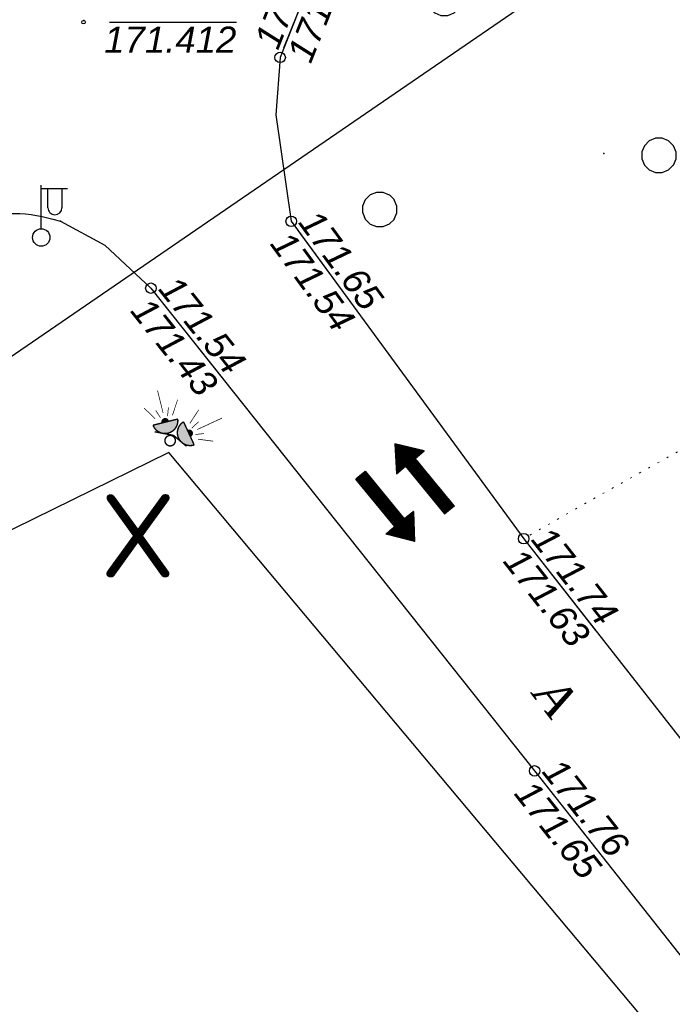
# Model space of a CAD drawing. Header units: metres. Extents: x 2193651 to 2201499, y 493187 to 494493.
# Tile 14 of 76: x 2199683 to 2199720, y 493629 to 493685. Entities that reach past the tile are written whole.
import ezdxf

# ---------------------------------------------------------------- set-up
doc = ezdxf.new("R2010")
doc.units = ezdxf.units.M
doc.set_wipeout_variables(frame=1)
doc.header["$PDSIZE"] = 0.25
doc.linetypes.add('366', pattern=[0.55, 0.05, -0.5])
doc.linetypes.add('IMPORT-GOST2_303 5 _2_', pattern=[24, 20, -1.5, 1, -1.5])
for name, color, linetype, lineweight in [('contur_line', 7, 'Continuous', 20), ('Level 8', 7, 'Continuous', 25), ('КР_Оси', 21, 'IMPORT-GOST2_303 5 _2_', 15)]:
    doc.layers.add(name, color=color, linetype=linetype, lineweight=lineweight)
for name, color, linetype in [('contur_line_road', 7, 'Continuous'), ('net_geo', 7, 'Continuous'), ('relief_point', 7, 'Continuous'), ('z_text_centerline_road', 7, 'Continuous'), ('z_text_net_geo', 7, 'Continuous'), ('z_text_relief_point', 7, 'Continuous'), ('разбив', 7, 'Continuous')]:
    doc.layers.add(name, color=color, linetype=linetype)
doc.layers.add('x_polygon', color=7, linetype='Continuous', true_color=0xffffff)
doc.styles.add('Bm-431', font='timesi.ttf')
doc.styles.add('D-131', font='ariali.ttf')
doc.styles.add('стиль1', font='isocpeur.ttf', dxfattribs={"width": 0.9})
doc.linetypes.add('ограждение2', pattern='A,0.25,-0.1,[132,ltypeshp.shx,S=0.1,R=0,X=-0.1,Y=0],-0.1,1', length=1.45)

# ---------------------------------------------------------------- blocks, each defined once
blk = doc.blocks.new('орпав')
at = {"color": 5}
for p, q in [((264.053, 19461.347), (264.041, 19462.019)), ((264.041, 19462.019), (265.436, 19461.003)), ((264.041, 19462.016), (265.244, 19460.857)), ((264.054, 19462.01), (264.041, 19461.997)), ((264.068, 19462), (264.041, 19461.973)), ((264.041, 19461.992), (265.23, 19460.847)), ((264.081, 19461.99), (264.042, 19461.948)), ((264.095, 19461.979), (264.042, 19461.924)), ((264.042, 19461.968), (265.216, 19460.836)), ((264.042, 19461.944), (265.202, 19460.826)), ((264.042, 19461.92), (265.189, 19460.815)), ((264.109, 19461.969), (264.043, 19461.9)), ((264.123, 19461.959), (264.043, 19461.876)), ((264.043, 19461.896), (265.175, 19460.805)), ((264.043, 19461.872), (265.161, 19460.794)), ((264.137, 19461.949), (264.044, 19461.852)), ((264.151, 19461.939), (264.044, 19461.828)), ((264.044, 19461.847), (265.147, 19460.784)), ((264.165, 19461.929), (264.045, 19461.804)), ((264.179, 19461.919), (264.045, 19461.78)), ((264.193, 19461.908), (264.045, 19461.756)), ((264.207, 19461.898), (264.046, 19461.731)), ((264.221, 19461.888), (264.046, 19461.707)), ((264.235, 19461.878), (264.047, 19461.683)), ((264.248, 19461.868), (264.047, 19461.659)), ((264.262, 19461.858), (264.048, 19461.635)), ((264.276, 19461.848), (264.048, 19461.611)), ((264.128, 19461.956), (265.257, 19460.868)), ((264.229, 19461.882), (265.271, 19460.878)), ((260.526, 19461.282), (264.053, 19461.347)), ((260.526, 19461.282), (261.245, 19460.589)), ((260.54, 19460.576), (260.526, 19461.282)), ((260.583, 19461.283), (260.527, 19461.226)), ((260.559, 19461.283), (260.527, 19461.25)), ((260.534, 19461.282), (260.527, 19461.274)), ((260.631, 19461.284), (260.528, 19461.178)), ((260.607, 19461.283), (260.528, 19461.202)), ((260.679, 19461.285), (260.529, 19461.129)), ((260.655, 19461.284), (260.529, 19461.153)), ((260.727, 19461.286), (260.53, 19461.081)), ((260.703, 19461.285), (260.53, 19461.105)), ((260.776, 19461.287), (260.531, 19461.033)), ((260.751, 19461.286), (260.531, 19461.057)), ((260.848, 19461.288), (260.532, 19460.961)), ((260.824, 19461.288), (260.532, 19460.985)), ((260.8, 19461.287), (260.532, 19461.009)), ((260.896, 19461.289), (260.533, 19460.912)), ((260.872, 19461.288), (260.533, 19460.936)), ((260.944, 19461.29), (260.534, 19460.864)), ((260.92, 19461.289), (260.534, 19460.888)), ((260.993, 19461.291), (260.535, 19460.816)), ((260.968, 19461.29), (260.535, 19460.84)), ((261.041, 19461.292), (260.536, 19460.768)), ((261.065, 19461.292), (260.536, 19460.744)), ((261.017, 19461.291), (260.536, 19460.792)), ((261.113, 19461.293), (260.537, 19460.695)), ((261.089, 19461.292), (260.537, 19460.719)), ((261.161, 19461.294), (260.538, 19460.647)), ((261.137, 19461.293), (260.538, 19460.671)), ((261.21, 19461.295), (260.539, 19460.599)), ((261.185, 19461.294), (260.539, 19460.623)), ((261.234, 19461.295), (260.541, 19460.576)), ((260.551, 19461.282), (261.269, 19460.59)), ((261.258, 19461.296), (260.565, 19460.577)), ((260.575, 19461.283), (261.293, 19460.59)), ((261.282, 19461.296), (260.589, 19460.577)), ((260.599, 19461.283), (261.317, 19460.591)), ((261.306, 19461.296), (260.614, 19460.578)), ((260.623, 19461.284), (261.342, 19460.591)), ((261.33, 19461.297), (260.638, 19460.578)), ((260.647, 19461.284), (261.366, 19460.592)), ((261.354, 19461.297), (260.662, 19460.579)), ((260.671, 19461.285), (261.39, 19460.592)), ((261.378, 19461.298), (260.686, 19460.579)), ((260.695, 19461.285), (261.414, 19460.593)), ((261.402, 19461.298), (260.71, 19460.58)), ((260.719, 19461.286), (261.438, 19460.593)), ((261.427, 19461.299), (260.734, 19460.58)), ((260.743, 19461.286), (261.462, 19460.594)), ((261.451, 19461.299), (260.758, 19460.58)), ((260.768, 19461.286), (261.486, 19460.594)), ((261.475, 19461.3), (260.782, 19460.581)), ((260.792, 19461.287), (261.51, 19460.594)), ((261.499, 19461.3), (260.806, 19460.581)), ((260.816, 19461.287), (261.534, 19460.595)), ((261.523, 19461.3), (260.831, 19460.582)), ((260.84, 19461.288), (261.559, 19460.595)), ((261.547, 19461.301), (260.855, 19460.582)), ((260.864, 19461.288), (261.583, 19460.596)), ((261.571, 19461.301), (260.879, 19460.583)), ((260.888, 19461.289), (261.607, 19460.596)), ((261.595, 19461.302), (260.903, 19460.583)), ((260.912, 19461.289), (261.631, 19460.597)), ((261.62, 19461.302), (260.927, 19460.584)), ((260.936, 19461.29), (261.655, 19460.597)), ((261.644, 19461.303), (260.951, 19460.584)), ((260.96, 19461.29), (261.679, 19460.598)), ((261.668, 19461.303), (260.975, 19460.584)), ((260.985, 19461.29), (261.703, 19460.598)), ((261.692, 19461.304), (260.999, 19460.585)), ((261.009, 19461.291), (261.727, 19460.598)), ((261.716, 19461.304), (261.023, 19460.585)), ((261.033, 19461.291), (261.751, 19460.599)), ((261.74, 19461.304), (261.048, 19460.586)), ((261.057, 19461.292), (261.776, 19460.599)), ((261.764, 19461.305), (261.072, 19460.586)), ((261.081, 19461.292), (261.8, 19460.6)), ((261.788, 19461.305), (261.096, 19460.587)), ((261.105, 19461.293), (261.824, 19460.6)), ((261.812, 19461.306), (261.12, 19460.587)), ((261.129, 19461.293), (261.848, 19460.601)), ((261.837, 19461.306), (261.144, 19460.588)), ((261.153, 19461.294), (261.872, 19460.601)), ((261.861, 19461.307), (261.168, 19460.588)), ((261.177, 19461.294), (261.896, 19460.602)), ((261.885, 19461.307), (261.192, 19460.589)), ((261.202, 19461.295), (261.92, 19460.602)), ((261.909, 19461.308), (261.216, 19460.589)), ((261.226, 19461.295), (261.944, 19460.602)), ((261.933, 19461.308), (261.24, 19460.589)), ((261.25, 19461.295), (261.968, 19460.603)), ((261.957, 19461.309), (261.265, 19460.59)), ((261.274, 19461.296), (261.993, 19460.603)), ((261.981, 19461.309), (261.289, 19460.59)), ((261.298, 19461.296), (262.017, 19460.604)), ((262.005, 19461.309), (261.313, 19460.591)), ((261.322, 19461.297), (262.041, 19460.604)), ((262.029, 19461.31), (261.337, 19460.591)), ((261.346, 19461.297), (262.065, 19460.605)), ((262.054, 19461.31), (261.361, 19460.592)), ((261.37, 19461.298), (262.089, 19460.605)), ((262.078, 19461.311), (261.385, 19460.592)), ((261.394, 19461.298), (262.113, 19460.606)), ((262.102, 19461.311), (261.409, 19460.593)), ((261.419, 19461.299), (262.137, 19460.606)), ((262.126, 19461.312), (261.433, 19460.593)), ((261.443, 19461.299), (262.161, 19460.606)), ((262.15, 19461.312), (261.457, 19460.593)), ((261.467, 19461.299), (262.185, 19460.607)), ((262.174, 19461.313), (261.482, 19460.594)), ((261.491, 19461.3), (262.21, 19460.607)), ((262.198, 19461.313), (261.506, 19460.594)), ((261.515, 19461.3), (262.234, 19460.608)), ((262.222, 19461.313), (261.53, 19460.595)), ((261.539, 19461.301), (262.258, 19460.608)), ((262.246, 19461.314), (261.554, 19460.595)), ((261.563, 19461.301), (262.282, 19460.609)), ((262.271, 19461.314), (261.578, 19460.596)), ((261.587, 19461.302), (262.306, 19460.609)), ((262.295, 19461.315), (261.602, 19460.596)), ((261.611, 19461.302), (262.33, 19460.61)), ((262.319, 19461.315), (261.626, 19460.597)), ((261.636, 19461.303), (262.354, 19460.61)), ((262.343, 19461.316), (261.65, 19460.597)), ((261.66, 19461.303), (262.378, 19460.611)), ((262.367, 19461.316), (261.674, 19460.597)), ((261.684, 19461.303), (262.402, 19460.611)), ((262.391, 19461.317), (261.699, 19460.598)), ((261.708, 19461.304), (262.427, 19460.611)), ((262.415, 19461.317), (261.723, 19460.598)), ((261.732, 19461.304), (262.451, 19460.612)), ((262.439, 19461.317), (261.747, 19460.599)), ((261.756, 19461.305), (262.475, 19460.612)), ((262.463, 19461.318), (261.771, 19460.599)), ((261.78, 19461.305), (262.499, 19460.613)), ((262.488, 19461.318), (261.795, 19460.6)), ((261.804, 19461.306), (262.523, 19460.613)), ((262.512, 19461.319), (261.819, 19460.6)), ((261.828, 19461.306), (262.547, 19460.614)), ((262.536, 19461.319), (261.843, 19460.601)), ((261.853, 19461.307), (262.571, 19460.614)), ((262.56, 19461.32), (261.867, 19460.601)), ((261.877, 19461.307), (262.595, 19460.615)), ((262.584, 19461.32), (261.891, 19460.601)), ((261.901, 19461.307), (262.619, 19460.615)), ((262.608, 19461.321), (261.916, 19460.602)), ((261.925, 19461.308), (262.644, 19460.615)), ((262.632, 19461.321), (261.94, 19460.602)), ((261.949, 19461.308), (262.668, 19460.616)), ((262.656, 19461.321), (261.964, 19460.603)), ((261.973, 19461.309), (262.692, 19460.616)), ((262.68, 19461.322), (261.988, 19460.603)), ((261.997, 19461.309), (262.716, 19460.617)), ((262.705, 19461.322), (262.012, 19460.604)), ((262.021, 19461.31), (262.74, 19460.617)), ((262.729, 19461.323), (262.036, 19460.604)), ((262.045, 19461.31), (262.764, 19460.618)), ((262.753, 19461.323), (262.06, 19460.605)), ((262.07, 19461.311), (262.788, 19460.618)), ((262.777, 19461.324), (262.084, 19460.605)), ((262.094, 19461.311), (262.812, 19460.619)), ((262.801, 19461.324), (262.108, 19460.606)), ((262.118, 19461.311), (262.836, 19460.619)), ((262.825, 19461.325), (262.133, 19460.606)), ((262.142, 19461.312), (262.861, 19460.619)), ((262.849, 19461.325), (262.157, 19460.606)), ((262.166, 19461.312), (262.885, 19460.62)), ((262.873, 19461.326), (262.181, 19460.607)), ((262.19, 19461.313), (262.909, 19460.62)), ((262.897, 19461.326), (262.205, 19460.607)), ((262.214, 19461.313), (262.933, 19460.621)), ((262.922, 19461.326), (262.229, 19460.608)), ((262.238, 19461.314), (262.957, 19460.621)), ((262.946, 19461.327), (262.253, 19460.608)), ((262.262, 19461.314), (262.981, 19460.622)), ((262.97, 19461.327), (262.277, 19460.609)), ((262.287, 19461.315), (263.005, 19460.622)), ((262.994, 19461.328), (262.301, 19460.609)), ((262.311, 19461.315), (263.029, 19460.623)), ((263.018, 19461.328), (262.325, 19460.61)), ((262.335, 19461.316), (263.053, 19460.623)), ((263.042, 19461.329), (262.35, 19460.61)), ((262.359, 19461.316), (263.078, 19460.623)), ((263.066, 19461.329), (262.374, 19460.61)), ((262.383, 19461.316), (263.102, 19460.624)), ((263.09, 19461.33), (262.398, 19460.611)), ((262.407, 19461.317), (263.126, 19460.624)), ((263.114, 19461.33), (262.422, 19460.611)), ((262.431, 19461.317), (263.15, 19460.625)), ((263.139, 19461.33), (262.446, 19460.612)), ((262.455, 19461.318), (263.174, 19460.625)), ((263.163, 19461.331), (262.47, 19460.612)), ((262.479, 19461.318), (263.198, 19460.626)), ((263.187, 19461.331), (262.494, 19460.613)), ((262.504, 19461.319), (263.222, 19460.626)), ((263.211, 19461.332), (262.518, 19460.613)), ((262.528, 19461.319), (263.246, 19460.627)), ((263.235, 19461.332), (262.542, 19460.614)), ((262.552, 19461.32), (263.27, 19460.627)), ((263.259, 19461.333), (262.567, 19460.614)), ((262.576, 19461.32), (263.295, 19460.627)), ((263.283, 19461.333), (262.591, 19460.614)), ((262.6, 19461.32), (263.319, 19460.628)), ((263.307, 19461.334), (262.615, 19460.615)), ((262.624, 19461.321), (263.343, 19460.628)), ((263.331, 19461.334), (262.639, 19460.615)), ((262.648, 19461.321), (263.367, 19460.629)), ((263.356, 19461.334), (262.663, 19460.616)), ((262.672, 19461.322), (263.391, 19460.629)), ((263.38, 19461.335), (262.687, 19460.616)), ((262.696, 19461.322), (263.415, 19460.63)), ((263.404, 19461.335), (262.711, 19460.617)), ((262.721, 19461.323), (263.439, 19460.63)), ((263.428, 19461.336), (262.735, 19460.617)), ((262.745, 19461.323), (263.463, 19460.631)), ((263.452, 19461.336), (262.759, 19460.618)), ((262.769, 19461.324), (263.487, 19460.631)), ((263.476, 19461.337), (262.784, 19460.618)), ((262.793, 19461.324), (263.512, 19460.632)), ((263.5, 19461.337), (262.808, 19460.618)), ((262.817, 19461.324), (263.536, 19460.632)), ((263.524, 19461.338), (262.832, 19460.619)), ((262.841, 19461.325), (263.56, 19460.632)), ((263.548, 19461.338), (262.856, 19460.619)), ((262.865, 19461.325), (263.584, 19460.633)), ((263.573, 19461.338), (262.88, 19460.62)), ((262.889, 19461.326), (263.608, 19460.633)), ((263.597, 19461.339), (262.904, 19460.62)), ((262.913, 19461.326), (263.632, 19460.634)), ((263.621, 19461.339), (262.928, 19460.621)), ((262.938, 19461.327), (263.656, 19460.634)), ((263.645, 19461.34), (262.952, 19460.621)), ((262.962, 19461.327), (263.68, 19460.635)), ((263.669, 19461.34), (262.976, 19460.622)), ((262.986, 19461.328), (263.704, 19460.635)), ((263.693, 19461.341), (263.001, 19460.622)), ((263.01, 19461.328), (263.729, 19460.636)), ((263.717, 19461.341), (263.025, 19460.622)), ((263.034, 19461.328), (263.753, 19460.636)), ((263.741, 19461.342), (263.049, 19460.623)), ((263.058, 19461.329), (263.777, 19460.636)), ((263.765, 19461.342), (263.073, 19460.623)), ((263.082, 19461.329), (263.801, 19460.637)), ((263.79, 19461.342), (263.097, 19460.624)), ((263.106, 19461.33), (263.825, 19460.637)), ((263.814, 19461.343), (263.121, 19460.624)), ((263.13, 19461.33), (263.849, 19460.638)), ((263.838, 19461.343), (263.145, 19460.625)), ((263.155, 19461.331), (263.873, 19460.638)), ((263.862, 19461.344), (263.169, 19460.625)), ((263.179, 19461.331), (263.897, 19460.639)), ((263.886, 19461.344), (263.193, 19460.626)), ((263.203, 19461.332), (263.921, 19460.639)), ((263.91, 19461.345), (263.218, 19460.626)), ((263.227, 19461.332), (263.946, 19460.64)), ((263.934, 19461.345), (263.242, 19460.627)), ((263.251, 19461.333), (263.97, 19460.64)), ((263.958, 19461.346), (263.266, 19460.627)), ((263.275, 19461.333), (263.994, 19460.64)), ((263.982, 19461.346), (263.29, 19460.627)), ((263.299, 19461.333), (264.018, 19460.641)), ((264.007, 19461.347), (263.314, 19460.628)), ((263.323, 19461.334), (264.042, 19460.641)), ((264.031, 19461.347), (263.338, 19460.628)), ((263.347, 19461.334), (264.461, 19460.261)), ((264.429, 19461.736), (263.362, 19460.629)), ((263.372, 19461.335), (264.475, 19460.272)), ((264.443, 19461.726), (263.386, 19460.629)), ((263.396, 19461.335), (264.489, 19460.282)), ((264.457, 19461.716), (263.41, 19460.63)), ((263.42, 19461.336), (264.502, 19460.293)), ((264.471, 19461.706), (263.435, 19460.63)), ((263.444, 19461.336), (264.516, 19460.303)), ((264.485, 19461.696), (263.459, 19460.631)), ((263.468, 19461.337), (264.53, 19460.313)), ((264.499, 19461.685), (263.483, 19460.631)), ((263.492, 19461.337), (264.543, 19460.324)), ((264.513, 19461.675), (263.507, 19460.631)), ((263.516, 19461.337), (264.557, 19460.334)), ((264.527, 19461.665), (263.531, 19460.632)), ((263.54, 19461.338), (264.571, 19460.345)), ((264.541, 19461.655), (263.555, 19460.632)), ((263.564, 19461.338), (264.585, 19460.355)), ((264.555, 19461.645), (263.579, 19460.633)), ((263.589, 19461.339), (264.598, 19460.366)), ((264.569, 19461.635), (263.603, 19460.633)), ((263.613, 19461.339), (264.612, 19460.376)), ((264.582, 19461.625), (263.627, 19460.634)), ((263.637, 19461.34), (264.626, 19460.387)), ((264.596, 19461.615), (263.652, 19460.634)), ((263.661, 19461.34), (264.64, 19460.397)), ((264.61, 19461.604), (263.676, 19460.635)), ((263.685, 19461.341), (264.653, 19460.408)), ((264.624, 19461.594), (263.7, 19460.635)), ((263.709, 19461.341), (264.667, 19460.418)), ((264.638, 19461.584), (263.724, 19460.635)), ((263.733, 19461.341), (264.681, 19460.428)), ((264.652, 19461.574), (263.748, 19460.636)), ((263.757, 19461.342), (264.694, 19460.439)), ((264.666, 19461.564), (263.772, 19460.636)), ((263.781, 19461.342), (264.708, 19460.449)), ((264.68, 19461.554), (263.796, 19460.637)), ((263.806, 19461.343), (264.722, 19460.46)), ((264.694, 19461.544), (263.82, 19460.637)), ((263.83, 19461.343), (264.736, 19460.47)), ((264.708, 19461.533), (263.844, 19460.638)), ((263.854, 19461.344), (264.749, 19460.481)), ((264.722, 19461.523), (263.869, 19460.638)), ((263.878, 19461.344), (264.763, 19460.491)), ((264.735, 19461.513), (263.893, 19460.639)), ((263.902, 19461.345), (264.777, 19460.502)), ((264.749, 19461.503), (263.917, 19460.639)), ((263.926, 19461.345), (264.791, 19460.512)), ((264.763, 19461.493), (263.941, 19460.639)), ((263.95, 19461.345), (264.804, 19460.523)), ((264.777, 19461.483), (263.965, 19460.64)), ((263.974, 19461.346), (264.818, 19460.533)), ((264.791, 19461.473), (263.989, 19460.64)), ((263.999, 19461.346), (264.832, 19460.543)), ((264.805, 19461.463), (264.013, 19460.641)), ((264.023, 19461.347), (264.845, 19460.554)), ((264.819, 19461.452), (264.037, 19460.641)), ((264.044, 19461.823), (265.134, 19460.773)), ((264.045, 19461.799), (265.12, 19460.763)), ((264.045, 19461.775), (265.106, 19460.753)), ((264.046, 19461.751), (265.093, 19460.742)), ((264.046, 19461.727), (265.079, 19460.732)), ((264.046, 19461.703), (265.065, 19460.721)), ((264.047, 19461.679), (265.051, 19460.711)), ((264.047, 19461.655), (265.038, 19460.7)), ((264.047, 19461.347), (264.859, 19460.564)), ((264.048, 19461.63), (265.024, 19460.69)), ((264.048, 19461.606), (265.01, 19460.679)), ((264.29, 19461.838), (264.049, 19461.587)), ((264.304, 19461.827), (264.049, 19461.563)), ((264.318, 19461.817), (264.049, 19461.539)), ((264.049, 19461.582), (264.996, 19460.669)), ((264.049, 19461.558), (264.983, 19460.658)), ((264.332, 19461.807), (264.05, 19461.514)), ((264.346, 19461.797), (264.05, 19461.49)), ((264.05, 19461.534), (264.969, 19460.648)), ((264.05, 19461.51), (264.955, 19460.638)), ((264.05, 19461.486), (264.942, 19460.627)), ((264.36, 19461.787), (264.051, 19461.466)), ((264.374, 19461.777), (264.051, 19461.442)), ((264.051, 19461.462), (264.928, 19460.617)), ((264.051, 19461.438), (264.914, 19460.606)), ((264.388, 19461.767), (264.052, 19461.418)), ((264.402, 19461.756), (264.052, 19461.394)), ((264.052, 19461.413), (264.9, 19460.596)), ((264.052, 19461.389), (264.887, 19460.585)), ((264.415, 19461.746), (264.053, 19461.37)), ((264.053, 19461.365), (264.873, 19460.575)), ((264.833, 19461.442), (264.061, 19460.642)), ((264.847, 19461.432), (264.066, 19460.622)), ((264.861, 19461.422), (264.067, 19460.598)), ((264.875, 19461.412), (264.067, 19460.574)), ((264.889, 19461.402), (264.068, 19460.55)), ((264.902, 19461.392), (264.068, 19460.526)), ((264.916, 19461.381), (264.069, 19460.502)), ((264.93, 19461.371), (264.069, 19460.478)), ((264.944, 19461.361), (264.07, 19460.453)), ((264.958, 19461.351), (264.07, 19460.429)), ((264.972, 19461.341), (264.07, 19460.405)), ((264.986, 19461.331), (264.071, 19460.381)), ((265, 19461.321), (264.071, 19460.357)), ((265.014, 19461.31), (264.072, 19460.333)), ((265.028, 19461.3), (264.072, 19460.309)), ((265.042, 19461.29), (264.073, 19460.285)), ((265.056, 19461.28), (264.073, 19460.261)), ((264.329, 19461.809), (265.285, 19460.888)), ((264.43, 19461.736), (265.298, 19460.899)), ((264.531, 19461.662), (265.312, 19460.909)), ((264.631, 19461.589), (265.326, 19460.92)), ((264.732, 19461.516), (265.34, 19460.93)), ((264.833, 19461.442), (265.353, 19460.941)), ((264.933, 19461.369), (265.367, 19460.951)), ((265.034, 19461.296), (265.381, 19460.962)), ((260.527, 19461.258), (261.221, 19460.589)), ((260.527, 19461.234), (261.197, 19460.589)), ((260.528, 19461.21), (261.173, 19460.588)), ((260.528, 19461.186), (261.149, 19460.588)), ((260.529, 19461.161), (261.125, 19460.587)), ((260.529, 19461.137), (261.1, 19460.587)), ((260.53, 19461.113), (261.076, 19460.586)), ((260.53, 19461.089), (261.052, 19460.586)), ((260.53, 19461.065), (261.028, 19460.585)), ((260.531, 19461.041), (261.004, 19460.585)), ((260.531, 19461.017), (260.98, 19460.585)), ((260.532, 19460.993), (260.956, 19460.584)), ((260.532, 19460.969), (260.932, 19460.584)), ((260.533, 19460.944), (260.908, 19460.583)), ((260.533, 19460.92), (260.883, 19460.583)), ((260.534, 19460.896), (260.859, 19460.582)), ((260.534, 19460.872), (260.835, 19460.582)), ((260.534, 19460.848), (260.811, 19460.581)), ((260.535, 19460.824), (260.787, 19460.581)), ((260.535, 19460.8), (260.763, 19460.581)), ((260.536, 19460.776), (260.739, 19460.58)), ((260.536, 19460.752), (260.715, 19460.58)), ((260.537, 19460.727), (260.691, 19460.579)), ((265.069, 19461.27), (264.074, 19460.236)), ((265.083, 19461.26), (264.074, 19460.212)), ((265.097, 19461.25), (264.074, 19460.188)), ((265.111, 19461.24), (264.075, 19460.164)), ((265.125, 19461.229), (264.075, 19460.14)), ((265.139, 19461.219), (264.076, 19460.116)), ((265.153, 19461.209), (264.076, 19460.092)), ((265.167, 19461.199), (264.077, 19460.068)), ((265.181, 19461.189), (264.077, 19460.044)), ((265.195, 19461.179), (264.078, 19460.019)), ((265.209, 19461.169), (264.078, 19459.995)), ((265.222, 19461.158), (264.079, 19459.971)), ((265.436, 19461.003), (264.079, 19459.97)), ((265.236, 19461.148), (264.162, 19460.033)), ((265.25, 19461.138), (264.251, 19460.101)), ((265.264, 19461.128), (264.34, 19460.169)), ((265.278, 19461.118), (264.429, 19460.237)), ((265.292, 19461.108), (264.518, 19460.305)), ((265.306, 19461.098), (264.607, 19460.372)), ((265.32, 19461.088), (264.696, 19460.44)), ((265.334, 19461.077), (264.785, 19460.508)), ((265.348, 19461.067), (264.874, 19460.576)), ((265.362, 19461.057), (264.963, 19460.643)), ((265.376, 19461.047), (265.052, 19460.711)), ((265.135, 19461.222), (265.395, 19460.972)), ((265.389, 19461.037), (265.141, 19460.779)), ((265.403, 19461.027), (265.23, 19460.847)), ((265.235, 19461.149), (265.408, 19460.982)), ((265.417, 19461.017), (265.319, 19460.914)), ((265.336, 19461.076), (265.422, 19460.993)), ((265.431, 19461.006), (265.408, 19460.982)), ((260.537, 19460.703), (260.666, 19460.579)), ((260.538, 19460.679), (260.642, 19460.578)), ((260.538, 19460.655), (260.618, 19460.578)), ((260.539, 19460.631), (260.594, 19460.577)), ((260.539, 19460.607), (260.57, 19460.577)), ((260.539, 19460.583), (260.546, 19460.577)), ((264.066, 19460.642), (260.54, 19460.576)), ((264.079, 19459.97), (264.066, 19460.642)), ((264.067, 19460.618), (264.447, 19460.251)), ((264.067, 19460.594), (264.434, 19460.24)), ((264.067, 19460.57), (264.42, 19460.23)), ((264.068, 19460.545), (264.406, 19460.219)), ((264.068, 19460.521), (264.393, 19460.209)), ((264.069, 19460.497), (264.379, 19460.198)), ((264.069, 19460.473), (264.365, 19460.188)), ((264.07, 19460.449), (264.351, 19460.178)), ((264.07, 19460.425), (264.338, 19460.167)), ((264.071, 19460.401), (264.324, 19460.157)), ((264.071, 19460.377), (264.31, 19460.146)), ((264.071, 19460.353), (264.296, 19460.136)), ((264.072, 19460.328), (264.283, 19460.125)), ((264.072, 19460.304), (264.269, 19460.115)), ((264.073, 19460.28), (264.255, 19460.104)), ((264.073, 19460.256), (264.242, 19460.094)), ((264.074, 19460.232), (264.228, 19460.083)), ((264.074, 19460.208), (264.214, 19460.073)), ((264.075, 19460.184), (264.2, 19460.063)), ((264.075, 19460.16), (264.187, 19460.052)), ((264.075, 19460.136), (264.173, 19460.042)), ((264.076, 19460.111), (264.159, 19460.031)), ((264.076, 19460.087), (264.145, 19460.021)), ((264.077, 19460.063), (264.132, 19460.01)), ((264.077, 19460.039), (264.118, 19460)), ((264.078, 19460.015), (264.104, 19459.989)), ((264.078, 19459.991), (264.091, 19459.979))]:
    blk.add_line(p, q, dxfattribs=at)
blk = doc.blocks.new('длорне')
at = {"color": 1, "xscale": -1, "rotation": 2.123742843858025}
blk.add_blockref('орпав', (1319.467, -291.097), dxfattribs=at)
at = {"color": 1}
blk.add_blockref('орпав', (72.676, -316.883), dxfattribs=at)
blk = doc.blocks.new('ппрр')
h = blk.add_hatch(color=2)
h.dxf.hatch_style = 1
h.paths.add_polyline_path([(6796.481, 8143.506), (6796.338, 8143.539, 0.23361), (6795.723, 8143.326), (6796.871, 8142.426, 0.482029)])
h.paths.add_polyline_path([(6798.34, 8143.397, 0.893051), (6797.242, 8142.436)])
at = {"layer": 'Level 8', "linetype": 'Continuous'}
h = blk.add_hatch(color=255, dxfattribs=at)
h.dxf.hatch_style = 1
h.set_gradient(color1=(255, 255, 0), color2=(255, 255, 0), tint=1)
edge = h.paths.add_edge_path()
edge.add_line((6796.139, 8142.999), (6796.452, 8142.76))
edge.add_arc((6796.284, 8142.864), 0.198, 137.1688, 328.2026, ccw=False)
h = blk.add_hatch(color=255, dxfattribs=at)
h.dxf.hatch_style = 1
h.set_gradient(color1=(255, 255, 0), color2=(255, 255, 0), tint=1)
h.paths.add_polyline_path([(6797.645, 8142.789), (6797.943, 8143.048), (6797.982, 8142.995), (6798.003, 8142.889), (6797.976, 8142.806), (6797.921, 8142.745), (6797.837, 8142.709), (6797.746, 8142.716), (6797.681, 8142.744)])
at = {"color": 7, "linetype": 'ByBlock', "lineweight": -2, "const_width": 0.08}
blk.add_lwpolyline([(6797.361, 8143.74, 399.999167), (6797.361, 8143.737, 0.0025)], format="xyb", close=True, dxfattribs=at)
at = {"color": 7, "linetype": 'ByBlock', "lineweight": -2}
for points, const_width in [([(6796.871, 8142.426, 0.893051), (6795.723, 8143.326)], 0.08), ([(6798.34, 8143.397, 0.893051), (6797.242, 8142.436)], 0.08), ([(6796.139, 8142.999, 1.10124), (6796.452, 8142.76)], 0.04), ([(6797.643, 8142.792, 1.10124), (6797.943, 8143.048)], 0.04)]:
    blk.add_lwpolyline(points, format="xyb", dxfattribs=dict(at, const_width=const_width))
at = {"color": 7, "linetype": 'ByBlock', "lineweight": -2, "const_width": 0.08}
for points in [[(6795.723, 8143.326), (6796.871, 8142.426)], [(6796.08, 8143.598), (6797.029, 8143.381)], [(6797.029, 8143.381), (6798.08, 8143.689)], [(6798.34, 8143.397), (6797.242, 8142.436)]]:
    blk.add_lwpolyline(points, dxfattribs=at)
at = {"color": 7, "linetype": 'ByBlock', "lineweight": 15, "const_width": 0.04}
for points in [[(6795.683, 8142.934), (6794.852, 8142.639)], [(6795.936, 8142.762), (6795.522, 8142.491)], [(6798.159, 8142.818), (6798.586, 8142.574)], [(6798.406, 8143.008), (6799.247, 8142.758)], [(6795.004, 8141.227), (6795.972, 8142.461)], [(6796.288, 8142.544), (6796.109, 8142.031)], [(6796.508, 8142.344), (6796.412, 8141.416)], [(6797.609, 8142.378), (6797.755, 8141.452)], [(6797.832, 8142.556), (6798.025, 8142.083)], [(6799.018, 8141.511), (6798.142, 8142.517)]]:
    blk.add_lwpolyline(points, dxfattribs=at)
blk = doc.blocks.new('330p')
at = {"color": 0}
blk.add_point((0, 0), dxfattribs=at)
blk = doc.blocks.new('5(2)')
h = blk.add_hatch(color=0)
edge = h.paths.add_edge_path()
edge.add_arc((0, 0), 0.05, 0, 360.0003)
at = {"color": 0}
blk.add_circle((0, 0), 0.05, dxfattribs=at)
blk = doc.blocks.new('330')
h = blk.add_hatch(color=0)
edge = h.paths.add_edge_path()
edge.add_arc((0, 0), 0.15, 0, 360.0003)
at = {"color": 0}
blk.add_circle((0, 0), 0.15, dxfattribs=at)
blk = doc.blocks.new('ж9итдщд')
at = {"lineweight": 25, "true_color": 0x5d5d5d}
h = blk.add_hatch(color=251, dxfattribs=at)
edge = h.paths.add_edge_path()
edge.add_arc((2196683.892, 493672.898), 0.5, 0, 360.0003)
at = {"layer": 'x_polygon', "true_color": 0x5d5d5d}
h = blk.add_hatch(dxfattribs=at)
h.set_pattern_fill('368', color=251, style=0, pattern_type=2)
h.set_pattern_definition([(180, (2196695.407, 493734.497), (-28, -28), [0.39, -27.61]), (157.3801, (2196695.767, 493734.348), (-195.99995, 84.00012), [0.39, -363.61]), (135, (2196696.043, 493734.072), (-28, 56), [0.396, -39.202]), (112.6199, (2196696.1923, 493733.7117), (-84.00012, 195.99995), [0.39, -363.61]), (90, (2196696.192, 493733.322), (-28, 28), [0.39, -27.61]), (67.3801, (2196696.043, 493732.961), (84.00012, 195.99995), [0.39, -363.61]), (45, (2196695.767, 493732.685), (28, 56), [0.396, -39.202]), (22.6199, (2196695.4066, 493732.5358), (195.99995, 84.00012), [0.39, -363.61]), (0, (2196695.016, 493732.536), (28, 28), [0.39, -27.61]), (337.3801, (2196694.656, 493732.6851), (195.99995, -84.00012), [0.39, -363.61]), (315, (2196694.38, 493732.961), (28, -56), [0.396, -39.202]), (292.6199, (2196694.2307, 493733.3215), (84.00012, -195.99995), [0.39, -363.61]), (270, (2196694.23, 493733.712), (28, -28), [0.39, -27.61]), (247.3801, (2196694.38, 493734.0722), (-84.00012, -195.99995), [0.39, -363.61]), (225, (2196694.656, 493734.348), (-28, -56), [0.396, -39.202]), (202.6199, (2196695.0164, 493734.4974), (-195.99995, -84.00012), [0.39, -363.61]), (180, (2196679.407, 493731.397), (-28, -28), [0.39, -27.61]), (157.3801, (2196679.767, 493731.248), (-195.999949, 84.00012), [0.39, -363.61]), (135, (2196680.043, 493730.972), (-28, 56), [0.396, -39.202]), (112.6199, (2196680.1923, 493730.6117), (-84.00012, 195.99995), [0.39, -363.61]), (90, (2196680.192, 493730.222), (-28, 28), [0.39, -27.61]), (67.3801, (2196680.043, 493729.861), (84.00012, 195.99995), [0.39, -363.61]), (45, (2196679.767, 493729.585), (28, 56), [0.396, -39.202]), (22.6199, (2196679.4066, 493729.4358), (195.99995, 84.00012), [0.39, -363.61]), (0, (2196679.016, 493729.436), (28, 28), [0.39, -27.61]), (337.3801, (2196678.656, 493729.5851), (195.999949, -84.00012), [0.39, -363.61]), (315, (2196678.38, 493729.861), (28, -56), [0.396, -39.202]), (292.6199, (2196678.2307, 493730.2215), (84.00012, -195.999949), [0.39, -363.61]), (270, (2196678.23, 493730.612), (28, -28), [0.39, -27.61]), (247.3801, (2196678.38, 493730.9722), (-84.00012, -195.999949), [0.39, -363.61]), (225, (2196678.656, 493731.248), (-28, -56), [0.396, -39.202]), (202.6199, (2196679.0164, 493731.3974), (-195.999949, -84.00012), [0.39, -363.61]), (180, (2196698.007, 493720.197), (-28, -28), [0.39, -27.61]), (157.3801, (2196698.367, 493720.048), (-195.99995, 84.00012), [0.39, -363.61]), (135, (2196698.643, 493719.772), (-28, 56), [0.396, -39.202]), (112.6199, (2196698.7923, 493719.4117), (-84.00012, 195.99995), [0.39, -363.61]), (90, (2196698.792, 493719.022), (-28, 28), [0.39, -27.61]), (67.3801, (2196698.643, 493718.661), (84.00012, 195.99995), [0.39, -363.61]), (45, (2196698.367, 493718.385), (28, 56), [0.396, -39.202]), (22.6199, (2196698.0066, 493718.2358), (195.99995, 84.00012), [0.39, -363.61]), (0, (2196697.616, 493718.236), (28, 28), [0.39, -27.61]), (337.3801, (2196697.256, 493718.3851), (195.99995, -84.00012), [0.39, -363.61]), (315, (2196696.98, 493718.661), (28, -56), [0.396, -39.202]), (292.6199, (2196696.8307, 493719.0215), (84.00012, -195.99995), [0.39, -363.61]), (270, (2196696.83, 493719.412), (28, -28), [0.39, -27.61]), (247.3801, (2196696.98, 493719.7722), (-84.00012, -195.99995), [0.39, -363.61]), (225, (2196697.256, 493720.048), (-28, -56), [0.396, -39.202]), (202.6199, (2196697.6164, 493720.1974), (-195.99995, -84.00012), [0.39, -363.61]), (180, (2196683.107, 493715.497), (-28, -28), [0.39, -27.61]), (157.3801, (2196683.467, 493715.348), (-195.99995, 84.00012), [0.39, -363.61]), (135, (2196683.743, 493715.072), (-28, 56), [0.396, -39.202]), (112.6199, (2196683.8923, 493714.7117), (-84.00012, 195.99995), [0.39, -363.61]), (90, (2196683.892, 493714.322), (-28, 28), [0.39, -27.61]), (67.3801, (2196683.743, 493713.961), (84.00012, 195.99995), [0.39, -363.61]), (45, (2196683.467, 493713.685), (28, 56), [0.396, -39.202]), (22.6199, (2196683.1066, 493713.5358), (195.99995, 84.00012), [0.39, -363.61]), (0, (2196682.716, 493713.536), (28, 28), [0.39, -27.61]), (337.3801, (2196682.356, 493713.6851), (195.99995, -84.00012), [0.39, -363.61]), (315, (2196682.08, 493713.961), (28, -56), [0.396, -39.202]), (292.6199, (2196681.9307, 493714.3215), (84.00012, -195.99995), [0.39, -363.61]), (270, (2196681.93, 493714.712), (28, -28), [0.39, -27.61]), (247.3801, (2196682.08, 493715.0722), (-84.00012, -195.99995), [0.39, -363.61]), (225, (2196682.356, 493715.348), (-28, -56), [0.396, -39.202]), (202.6199, (2196682.7164, 493715.4974), (-195.99995, -84.00012), [0.39, -363.61])])
h.paths.add_polyline_path([(2196783.984, 493731.188), (2196763.814, 493720.532), (2196760.148, 493718.87), (2196754.491, 493716.63), (2196745.403, 493713.403), (2196731.182, 493709.262), (2196703.098, 493692.414), (2196702.615, 493691.821), (2196699.009, 493686.8), (2196697.584, 493683.218), (2196697.33, 493679.927), (2196698.22, 493673.824), (2196711.546, 493655.636), (2196714.915, 493657.567), (2196728.689, 493665.275), (2196738.381, 493670.251), (2196746.482, 493673.871), (2196754.108, 493676.572), (2196760.178, 493677.984), (2196765.741, 493678.415), (2196770.722, 493677.722), (2196775.05, 493675.764), (2196778.651, 493672.4), (2196781.044, 493668.42), (2196781.906, 493666.333), (2196783.524, 493660.902), (2196786.211, 493646.32), (2196787.452, 493639.564), (2196788.705, 493634.896), (2196790.326, 493631.538), (2196792.476, 493629.9), (2196795.181, 493630.221), (2196798.525, 493632.28), (2196802.314, 493635.714), (2196806.425, 493640.141), (2196813.362, 493648.336), (2196810.848, 493649.75), (2196807.201, 493653.117), (2196804.826, 493656.036), (2196798.885, 493664.325), (2196796.352, 493669.706), (2196795.85, 493671.424), (2196795.014, 493677.31), (2196794.884, 493685.321), (2196794.984, 493686.2), (2196797.566, 493698.088), (2196797.643, 493703.098), (2196796.706, 493708.494), (2196794.33, 493715.057), (2196790.066, 493723.024), (2196788.108, 493726.27), (2196787.196, 493726.01)])
at = {"color": 251, "lineweight": 25, "true_color": 0x5d5d5d}
for p, q in [((2196697.799, 493683.759, 343.04), (2196700.058, 493689.438, 343.04)), ((2196687.812, 493685.242), (2196695.089, 493685.242)), ((2196687.812, 493685.242), (2196695.089, 493685.242)), ((2196684.276, 493675.703), (2196684.276, 493675.703)), ((2196684.276, 493675.703), (2196685.076, 493675.703)), ((2196684.276, 493674.603), (2196684.276, 493675.703)), ((2196685.076, 493675.703), (2196685.076, 493675.703)), ((2196685.076, 493675.703), (2196685.076, 493674.603)), ((2196684.676, 493674.203), (2196684.676, 493674.203)), ((2196698.565, 493673.354, 343.08), (2196702.189, 493668.407, 343.08)), ((2196690.541, 493669.538, 342.86), (2196694.338, 493664.762, 342.86)), ((2196711.906, 493655.178, 343.26), (2196715.668, 493650.375, 343.26)), ((2196712.533, 493641.871, 343.3), (2196716.333, 493637.057, 343.3))]:
    blk.add_line(p, q, dxfattribs=at)
for points in [[(2196683.892, 493673.398), (2196683.892, 493675.898)], [(2196683.892, 493675.703), (2196685.392, 493675.703)]]:
    blk.add_lwpolyline(points, dxfattribs=at)
blk.add_circle((2196683.892, 493672.898), 0.5, dxfattribs=at)
for start, end in [(179.9998, 270.0001), (270.0001, 0)]:
    blk.add_arc((2196684.676, 493674.603), 0.4, start, end, dxfattribs=at)
at = {"layer": 'contur_line', "color": 251, "linetype": '366', "true_color": 0x5d5d5d, "flags": 128}
blk.add_lwpolyline([(2196813.362, 493648.336), (2196806.425, 493640.141), (2196802.314, 493635.714), (2196798.525, 493632.28), (2196795.181, 493630.221), (2196792.476, 493629.9), (2196790.326, 493631.538), (2196788.705, 493634.896), (2196787.452, 493639.564), (2196786.211, 493646.32), (2196783.524, 493660.902), (2196781.906, 493666.333), (2196781.044, 493668.42), (2196778.651, 493672.4), (2196775.05, 493675.764), (2196770.722, 493677.722), (2196765.741, 493678.415), (2196760.178, 493677.984), (2196754.108, 493676.572), (2196746.482, 493673.871), (2196738.381, 493670.251), (2196728.689, 493665.275), (2196714.915, 493657.567), (2196711.546, 493655.636)], dxfattribs=at)
at = {"layer": 'contur_line_road', "color": 251, "true_color": 0x5d5d5d, "flags": 128}
for points in [[(2196731.182, 493709.262), (2196703.098, 493692.414), (2196702.615, 493691.821), (2196699.009, 493686.8), (2196697.584, 493683.218), (2196697.33, 493679.927), (2196698.22, 493673.824), (2196711.546, 493655.636), (2196733.618, 493627.462), (2196738.377, 493622.004), (2196743.053, 493617.741), (2196748.126, 493613.792, 0.141021), (2196766.09, 493606.59, 0.079978), (2196785.202, 493606.1), (2196831.194, 493622.534)], [(2196669.909, 493668.392), (2196679.526, 493673.76, -0.168906), (2196684.563, 493673.941), (2196684.998, 493673.832), (2196687.539, 493672.451), (2196690.178, 493669.994), (2196712.172, 493642.328), (2196727.232, 493623.248), (2196736.246, 493613.36), (2196743.001, 493607.414), (2196748.787, 493603.721), (2196750.164, 493603.036), (2196756.676, 493600.649), (2196764.597, 493599.042), (2196768.796, 493598.564), (2196780.841, 493598.096), (2196794.65, 493598.504), (2196794.65, 493598.504), (2196803.931, 493598.902), (2196813.407, 493599.827), (2196821.835, 493592.886)]]:
    blk.add_lwpolyline(points, format="xyb", dxfattribs=at)
at = {"layer": 'net_geo', "color": 251, "true_color": 0x5d5d5d, "xscale": 2, "yscale": 2, "zscale": 2}
for name, p in [('5(2)', (2196686.312, 493685.242)), ('5(2)', (2196686.312, 493685.242)), ('330p', (2196686.332, 493685.344))]:
    blk.add_blockref(name, p, dxfattribs=at)
at = {"layer": 'relief_point', "color": 251, "true_color": 0x5d5d5d, "xscale": 2, "yscale": 2, "zscale": 2}
for name, p in [('330', (2196697.584, 493683.218, 343.04)), ('330', (2196698.22, 493673.824, 343.08)), ('330p', (2196684.998, 493673.832, 342.82)), ('330', (2196690.178, 493669.994, 342.86)), ('330', (2196711.546, 493655.636, 343.26)), ('330', (2196712.172, 493642.328, 343.3))]:
    blk.add_blockref(name, p, dxfattribs=at)
at = {"layer": 'x_polygon', "color": 251, "true_color": 0x5d5d5d, "xscale": 2, "yscale": 2, "zscale": 2}
blk.add_blockref('330p', (2196716.147, 493677.707), dxfattribs=at)
at = {"layer": 'z_text_centerline_road', "color": 251, "true_color": 0x5d5d5d, "style": 'Bm-431'}
blk.add_text('А ', height=2, rotation=307.6299, dxfattribs=at).set_placement((2196712.006, 493646.673))
at = {"layer": 'z_text_net_geo', "color": 251, "true_color": 0x5d5d5d, "style": 'D-131'}
blk.add_text('171.412', height=1.5, dxfattribs=at).set_placement((2196687.502, 493683.486))
blk.add_text('171.412', height=1.5, dxfattribs=at).set_placement((2196687.502, 493683.486))
at = {"layer": 'z_text_relief_point', "color": 251, "true_color": 0x5d5d5d, "style": 'D-131'}
for s, rotation, p in [('171.64', 68.3096, (2196697.459, 493683.582, 343.04)), ('171.52', 68.3096, (2196699.34, 493682.812, 343.04)), ('171.65', 306.2295, (2196698.583, 493673.752, 343.08)), ('171.54', 306.2295, (2196696.963, 493672.526, 343.08)), ('171.54', 308.4841, (2196690.553, 493669.925, 342.86)), ('171.43', 308.4841, (2196688.953, 493668.672, 342.86)), ('171.74', 308.0758, (2196711.921, 493655.564, 343.26)), ('171.63', 308.0758, (2196710.312, 493654.323, 343.26)), ('171.76', 308.2843, (2196712.54, 493642.266, 343.3)), ('171.65', 308.2843, (2196710.943, 493641.011, 343.3))]:
    blk.add_text(s, height=1.5, rotation=rotation, dxfattribs=at).set_placement(p)
at = {"color": 7, "lineweight": 0, "true_color": 0xffffff}
blk.add_wipeout([(2197379.001, 493517.103), (2197495.512, 493517.103), (2197495.512, 494487.366), (2196201.796, 494487.366), (2196201.796, 493187.366), (2197495.512, 493187.366), (2197495.512, 493517.103), (2196554.68, 493517.103), (2196554.68, 493858.249), (2197070.734, 494090.366), (2197224.867, 494090.366), (2197276.818, 493979.65), (2197379.001, 493803.734)], dxfattribs=at)

msp = doc.modelspace()

# ---------------------------------------------------------------- block references
at = {"color": 1, "lineweight": 100}
msp.add_blockref('ж9итдщд', (3000, 0), dxfattribs=at)

# ---------------------------------------------------------------- next in the draw order: linework, layer by layer
at = {"color": 7, "lineweight": 25}
msp.add_line((2199811.153, 493754.484), (2199549.656, 493575.242), dxfattribs=at)
at = {"layer": 'КР_Оси', "color": 5, "linetype": 'ограждение2', "lineweight": 30, "ltscale": 3.9}
msp.add_lwpolyline([(2199718.494, 493863.646), (2199907.199, 493963.07), (2199917.573, 493941.582), (2200026.495, 493999.899), (2200134.946, 493797.679), (2200193.035, 493826.903), (2200197.097, 493822.293), (2200216.022, 493832), (2200216.967, 493830.158), (2200219.848, 493831.636), (2200242.388, 493788.347), (2200291.162, 493670.239), (2200097.612, 493598.466), (2200061.283, 493696.208), (2199849.262, 493616.716), (2199781.212, 493591.566), (2199757.812, 493597.866), (2199739.012, 493603.566), (2199691.212, 493660.566), (2199652.501, 493641.557), (2199637.584, 493646.004)], dxfattribs=at)

# ---------------------------------------------------------------- next in the draw order: block references
at = {"color": 7, "linetype": 'Continuous', "rotation": 152.8235071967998}
msp.add_blockref('ппрр', (2209457.487, 497801.512), dxfattribs=at)
at = {"color": 1, "rotation": 308.3634420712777}
msp.add_blockref('длорне', (2184484.737, 482038.835), dxfattribs=at)

# ---------------------------------------------------------------- next in the draw order: texts
at = {"layer": 'разбив', "color": 5, "style": 'стиль1'}
msp.add_text('Х', height=4.777, dxfattribs=at).set_placement((2199687.588, 493653.412, 171.004))

doc.saveas('drawing.dxf')
